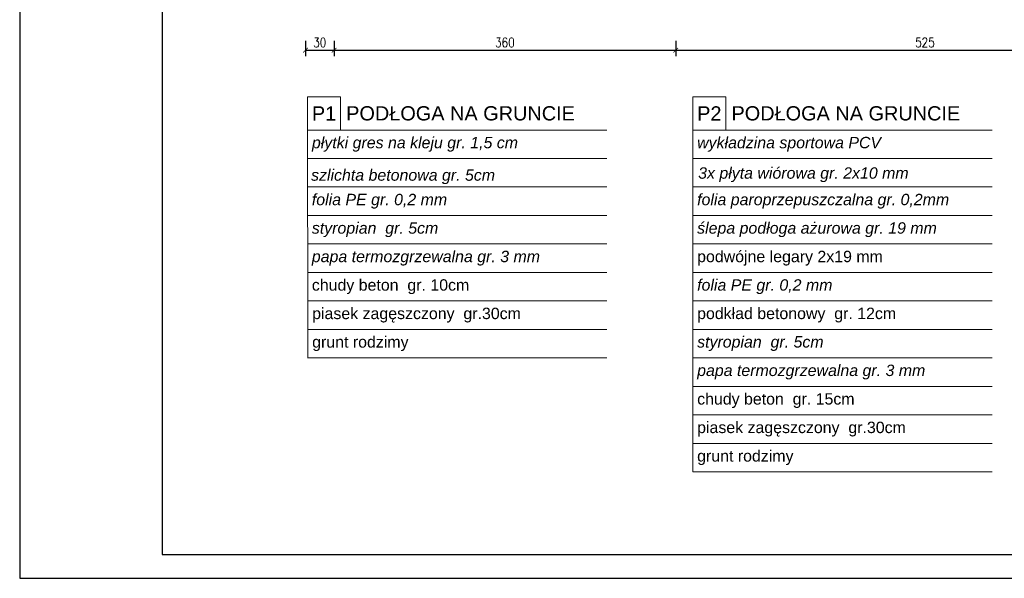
# Model space of a CAD drawing. Header units: millimetres. Extents: x 0 to 111311, y -48878 to -25280.
# Tile 63 of 161: x 74103 to 75140, y -43885 to -43296. Entities that reach past the tile are written whole.
import ezdxf

# ---------------------------------------------------------------- set-up
doc = ezdxf.new("R2010")
doc.units = ezdxf.units.MM
doc.layers.get('Defpoints').update_dxf_attribs({"color": 30})
doc.layers.add('e-cad_opisy', color=7, linetype='Continuous')
for name, color, linetype, lineweight in [('J wymiary', 1, 'Continuous', 9), ('kreskowanie', 250, 'Continuous', 9), ('OPIS', 7, 'Continuous', 5)]:
    doc.layers.add(name, color=color, linetype=linetype, lineweight=lineweight)
doc.styles.add('e-cad_1', font='simplex.shx', dxfattribs={"width": 0.8})
doc.styles.get("Standard").update_dxf_attribs({"font": 'arial.ttf'})
doc.dimstyles.new('e-cad_1_50_[cm]', dxfattribs={"dimscale": 5, "dimtxt": 2, "dimasz": 1, "dimexe": 1.25, "dimexo": 0.625, "dimtad": 1, "dimdec": 0, "dimrnd": 0.1, "dimzin": 1, "dimtxsty": 'e-cad_1', "dimblk": 'ARCHTICK', "dimcen": 2.5, "dimclrd": 7, "dimclre": 7, "dimclrt": 7, "dimadec": 0, "dimazin": 0, "dimtfac": 1, "dimtmove": 1, "dimatfit": 3, "dimldrblk": 'OBLIQUE', "dimfxl": 2, "dimfxlon": 1, "dimarcsym": 0})

# ---------------------------------------------------------------- blocks, each defined once
blk = doc.blocks.new('_ArchTick')
at = {"color": 0, "linetype": 'ByBlock', "const_width": 0.15}
blk.add_lwpolyline([(-0.5, -0.5), (0.5, 0.5)], dxfattribs=at)
blk = doc.blocks.new('*D1861')
at = {"layer": 'Defpoints', "color": 0, "ltscale": 2}
for p in [(74403.9, -43269.3), (74433.9, -43269.3), (74433.9, -43328.4)]:
    blk.add_point(p, dxfattribs=at)
at = {"layer": 'J wymiary', "color": 7, "lineweight": -2, "ltscale": 2}
for p, q in [((74403.9, -43318.4), (74403.9, -43334.6)), ((74433.9, -43318.4), (74433.9, -43334.6)), ((74403.9, -43328.4), (74433.9, -43328.4))]:
    blk.add_line(p, q, dxfattribs=at)
at = {"layer": 'J wymiary', "color": 7, "lineweight": -2, "ltscale": 2, "xscale": 5, "yscale": 5, "zscale": 5, "rotation": 180}
blk.add_blockref('_ArchTick', (74403.9, -43328.4), dxfattribs=at)
at = {"layer": 'J wymiary', "color": 7, "lineweight": -2, "ltscale": 2, "xscale": 5, "yscale": 5, "zscale": 5}
blk.add_blockref('_ArchTick', (74433.9, -43328.4), dxfattribs=at)
at = {"layer": 'J wymiary', "color": 7, "ltscale": 2, "insert": (74418.9, -43320.2), "char_height": 10, "attachment_point": 5, "style": 'e-cad_1'}
blk.add_mtext('30', dxfattribs=at)
blk = doc.blocks.new('_Oblique')
at = {"layer": 'kreskowanie', "color": 0, "lineweight": -2}
blk.add_line((-0.5, -0.5), (0.5, 0.5), dxfattribs=at)
blk = doc.blocks.new('*D1862')
at = {"layer": 'Defpoints', "color": 0, "ltscale": 2}
for p in [(74433.9, -43269.3), (74793.9, -43269.3), (74793.9, -43328.4)]:
    blk.add_point(p, dxfattribs=at)
at = {"layer": 'J wymiary', "color": 7, "lineweight": -2, "ltscale": 2}
for p, q in [((74433.9, -43318.4), (74433.9, -43334.6)), ((74793.9, -43318.4), (74793.9, -43334.6)), ((74433.9, -43328.4), (74793.9, -43328.4))]:
    blk.add_line(p, q, dxfattribs=at)
at = {"layer": 'J wymiary', "color": 7, "lineweight": -2, "ltscale": 2, "xscale": 5, "yscale": 5, "zscale": 5, "rotation": 180}
blk.add_blockref('_ArchTick', (74433.9, -43328.4), dxfattribs=at)
at = {"layer": 'J wymiary', "color": 7, "lineweight": -2, "ltscale": 2, "xscale": 5, "yscale": 5, "zscale": 5}
blk.add_blockref('_ArchTick', (74793.9, -43328.4), dxfattribs=at)
at = {"layer": 'J wymiary', "color": 7, "ltscale": 2, "insert": (74613.9, -43320.2), "char_height": 10, "attachment_point": 5, "style": 'e-cad_1'}
blk.add_mtext('360', dxfattribs=at)
blk = doc.blocks.new('*D1863')
at = {"layer": 'Defpoints', "color": 0, "ltscale": 2}
for p in [(74793.9, -43269.3), (75318.9, -43269.3), (75318.9, -43328.4)]:
    blk.add_point(p, dxfattribs=at)
at = {"layer": 'J wymiary', "color": 7, "lineweight": -2, "ltscale": 2}
for p, q in [((74793.9, -43318.4), (74793.9, -43334.6)), ((75318.9, -43318.4), (75318.9, -43334.6)), ((74793.9, -43328.4), (75318.9, -43328.4))]:
    blk.add_line(p, q, dxfattribs=at)
at = {"layer": 'J wymiary', "color": 7, "lineweight": -2, "ltscale": 2, "xscale": 5, "yscale": 5, "zscale": 5, "rotation": 180}
blk.add_blockref('_ArchTick', (74793.9, -43328.4), dxfattribs=at)
at = {"layer": 'J wymiary', "color": 7, "lineweight": -2, "ltscale": 2, "xscale": 5, "yscale": 5, "zscale": 5}
blk.add_blockref('_ArchTick', (75318.9, -43328.4), dxfattribs=at)
at = {"layer": 'J wymiary', "color": 7, "ltscale": 2, "insert": (75056.4, -43320.2), "char_height": 10, "attachment_point": 5, "style": 'e-cad_1'}
blk.add_mtext('525', dxfattribs=at)

msp = doc.modelspace()

# ---------------------------------------------------------------- linework, layer by layer
at = {"layer": 'e-cad_opisy', "ltscale": 4}
for points in [[(74102.771, -43884.707), (78102.771, -43884.707), (78102.771, -41784.707), (74227.771, -41784.707), (74227.771, -42399.707), (74102.771, -42399.707), (74102.771, -43884.707)], [(74252.771, -43859.707), (78077.771, -43859.707), (78077.771, -41809.707), (74252.771, -41809.707), (74252.771, -43859.707)]]:
    msp.add_lwpolyline(points, dxfattribs=at)
at = {"layer": 'OPIS', "ltscale": 50}
for p, q in [((74405.889, -43377.494, 0), (74406.227, -43652.494, 0)), ((74811.79, -43377.494, 0), (74811.79, -43772.559, 0)), ((74405.889, -43412.494, 0), (74721.406, -43412.494, 0)), ((74811.79, -43412.494, 0), (75127.307, -43412.494, 0)), ((74405.889, -43442.494, 0), (74721.406, -43442.494, 0)), ((74811.79, -43442.494, 0), (75127.307, -43442.494, 0)), ((74405.889, -43472.494, 0), (74721.406, -43472.494, 0)), ((74405.889, -43472.494, 0), (74721.406, -43472.494, 0)), ((74811.79, -43472.494, 0), (75127.307, -43472.494, 0)), ((74811.79, -43472.494, 0), (75127.307, -43472.494, 0)), ((74405.889, -43502.494, 0), (74721.406, -43502.494, 0)), ((74811.79, -43502.494, 0), (75127.307, -43502.494, 0)), ((74405.889, -43532.494, 0), (74721.406, -43532.494, 0)), ((74811.79, -43532.494, 0), (75127.307, -43532.494, 0)), ((74405.889, -43562.494, 0), (74721.406, -43562.494, 0)), ((74811.79, -43562.494, 0), (75127.307, -43562.494, 0)), ((74405.889, -43592.494, 0), (74721.406, -43592.494, 0)), ((74811.79, -43592.494, 0), (75127.307, -43592.494, 0)), ((74405.889, -43622.494, 0), (74721.406, -43622.494, 0)), ((74811.79, -43622.494, 0), (75127.307, -43622.494, 0)), ((74405.889, -43652.494, 0), (74721.406, -43652.494, 0)), ((74811.79, -43652.494, 0), (75127.307, -43652.494, 0)), ((74811.79, -43682.494, 0), (75127.307, -43682.494, 0)), ((74811.79, -43712.559, 0), (75127.307, -43712.559, 0)), ((74811.79, -43742.559, 0), (75127.307, -43742.559, 0)), ((74811.79, -43772.559, 0), (75127.307, -43772.559, 0))]:
    msp.add_line(p, q, dxfattribs=at)
at = {"layer": 'OPIS', "ltscale": 50, "elevation": 0}
for points in [[(74405.889, -43412.494), (74440.889, -43412.494), (74440.889, -43377.494), (74405.889, -43377.494)], [(74811.79, -43412.494), (74846.79, -43412.494), (74846.79, -43377.494), (74811.79, -43377.494)]]:
    msp.add_lwpolyline(points, close=True, dxfattribs=at)

# ---------------------------------------------------------------- texts
at = {"layer": 'OPIS', "ltscale": 50, "char_height": 15}
for s, insert, width, attachment_point in [('\\A1;P1', (74423.389, -43394.994, 0), 21.21108, 5), ('\\A1; PODŁOGA NA GRUNCIE', (74440.889, -43394.994, 0), 392.95973, 4), ('\\A1;P2', (74829.29, -43394.994, 0), 21.21108, 5), ('\\A1; PODŁOGA NA GRUNCIE', (74846.79, -43394.994, 0), 392.95973, 4)]:
    msp.add_mtext(s, dxfattribs=dict(at, insert=insert, width=width, attachment_point=attachment_point))
at = {"layer": 'OPIS', "char_height": 12, "attachment_point": 4}
for s, insert, width in [('\\pxsm1.5,ql;{\\fArial|b0|i1|c238|p34;płytki gres na kleju gr. 1,5 cm}', (74410.657, -43427.494, 0), 304.79), ('\\pxsm1.5,ql;{\\fArial|b0|i1|c238|p34; wykładzina sportowa PCV}', (74811.79, -43427.494, 0), 304.79), ('\\pxsm1,ql;{\\fArial|b0|i1|c238|p34; szlichta betonowa gr. 5cm }', (74405.077, -43461.702, 0), 302.09622), ('\\pxsm1,ql;{\\fArial|b0|i1|c238|p34;3x płyta wiórowa gr. 2x10 mm}', (74817.519, -43459.581, 0), 302.09622), ('\\pxsm1.5,ql;{\\fArial|b0|i1|c238|p34; folia PE gr. 0,2 mm}', (74405.889, -43487.494, 0), 390.79935), ('\\pxsm1.5,ql;{\\fArial|b0|i1|c238|p34; folia paroprzepuszczalna gr. 0,2mm}', (74811.79, -43487.494, 0), 1175.57534), ('\\pxsm1.5,ql;{\\fArial|b0|i1|c238|p34; styropian  gr. 5cm}', (74405.889, -43517.494, 0), 390.79935), ('\\pxsm1.5,ql;{\\fArial|b0|i1|c238|p34; ślepa podłoga ażurowa gr. 19 mm}', (74811.79, -43517.494, 0), 907.98621), ('\\pxsm1.5,ql;{\\fArial|b0|i1|c238|p34; papa termozgrzewalna gr. 3 mm}', (74405.889, -43547.494, 0), 390.79935), ('\\pxsm1.5,ql; podwójne legary 2x19 mm ', (74811.79, -43547.494, 0), 987.48328), ('\\pxsm1.5,ql; chudy beton  gr. 10cm', (74405.889, -43577.5, 0), 987.48328), ('\\pxsm1.5,ql;{\\fArial|b0|i1|c238|p34; folia PE gr. 0,2 mm}', (74811.79, -43577.494, 0), 390.79935), ('\\pxsm1.5,ql; piasek zagęszczony  gr.30cm', (74406.227, -43607.494, 0), 1175.57534), ('\\pxsm1.5,ql; podkład betonowy  gr. 12cm', (74811.79, -43607.435, 0), 987.48328), (' grunt rodzimy', (74406.227, -43637.494, 0), 794.41614), ('\\pxsm1.5,ql;{\\fArial|b0|i1|c238|p34; styropian  gr. 5cm}', (74811.79, -43637.44, 0), 390.79935), ('\\pxsm1.5,ql;{\\fArial|b0|i1|c238|p34; papa termozgrzewalna gr. 3 mm}', (74811.79, -43667.44, 0), 390.79935), ('\\pxsm1.5,ql; chudy beton  gr. 15cm', (74811.79, -43697.5, 0), 987.48328), ('\\pxsm1.5,ql; piasek zagęszczony  gr.30cm', (74811.79, -43727.559, 0), 1175.57534), (' grunt rodzimy', (74811.79, -43757.559, 0), 794.41614)]:
    msp.add_mtext(s, dxfattribs=dict(at, insert=insert, width=width))

# ---------------------------------------------------------------- dimensions: what is measured, and where the dimension line sits
at = {"layer": 'J wymiary', "ltscale": 2}
for base, p1, p2, picture, middle in [((74433.942, -43328.369), (74403.942, -43269.261), (74433.942, -43269.261), '*D1861', (74418.942, -43320.244)), ((74793.942, -43328.369), (74433.942, -43269.261), (74793.942, -43269.261), '*D1862', (74613.942, -43320.244)), ((75318.942, -43328.369), (74793.942, -43269.261), (75318.942, -43269.261), '*D1863', (75056.442, -43320.244))]:
    dim = msp.add_linear_dim(base=base, p1=p1, p2=p2, dimstyle='e-cad_1_50_[cm]', dxfattribs=at)
    dim.commit()
    dim.dimension.update_dxf_attribs({"geometry": picture, "text_midpoint": middle})

doc.saveas('drawing.dxf')
